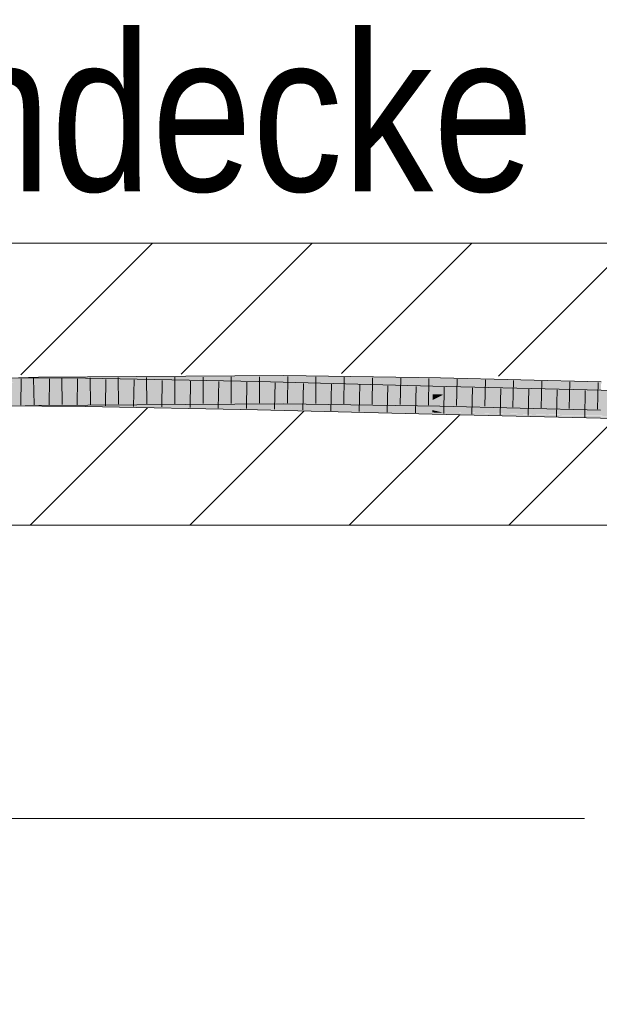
# Model space of a CAD drawing. Extents: x -620 to 3480, y 62 to 1102.
# Tile 173 of 256: x 216 to 221, y 732 to 741. Entities that reach past the tile are written whole.
import ezdxf
from ezdxf.lldxf.tags import DXFTag

# ---------------------------------------------------------------- set-up
doc = ezdxf.new("R2010")
doc.units = 0
doc.layers.get('0').update_dxf_attribs({"lineweight": 13})
for name, color, linetype, lineweight, true_color in [('E_Detail_Beschriftung', 7, 'Continuous', 13, 0x009900), ('E_Detail_Wandschraffur', 7, 'Continuous', 5, 0xc0c0c0), ('E_Leerrohr 25-A06G9STU8I', 7, 'Continuous', 9, 0xff8000), ('E_Leerrohr 25-Shading', 7, 'Continuous', 9, 0xff8000)]:
    doc.layers.add(name, color=color, linetype=linetype, lineweight=lineweight, true_color=true_color)
doc.layers.add('E_Detail_Linie_Text_Bem', color=7, linetype='Continuous', lineweight=13)
doc.styles.get("Standard").update_dxf_attribs({"font": 'ARIALN.TTF'})
tags = doc.linetypes.add('fein_strichliert', pattern=[4, 1, -2, 1]).pattern_tags.tags
tags[8:9] = [DXFTag(74, 4), DXFTag(75, 0), DXFTag(340, '0'), DXFTag(46, 0.0), DXFTag(50, 0.0), DXFTag(44, 0.0), DXFTag(45, 0.0)]
tags[6:7] = [DXFTag(74, 4), DXFTag(75, 0), DXFTag(340, '0'), DXFTag(46, 0.0), DXFTag(50, 0.0), DXFTag(44, 0.0), DXFTag(45, 0.0)]
tags[4:5] = [DXFTag(74, 4), DXFTag(75, 0), DXFTag(340, '0'), DXFTag(46, 0.0), DXFTag(50, 0.0), DXFTag(44, 0.0), DXFTag(45, 0.0)]

# ---------------------------------------------------------------- blocks, each defined once
blk = doc.blocks.new('Shading-A06G9SG38I', base_point=(178.739, 735.4243))
at = {"layer": 'E_Leerrohr 25-Shading', "color": 43, "true_color": 0xd7ab7f}
for points in [[(214.7149, 737.6747), (216.2438, 737.7147), (214.6265, 737.709), (216.2432, 737.7513)], [(216.0644, 737.71), (216.6591, 737.7076), (216.064, 737.7466), (216.6595, 737.7443)], [(216.2438, 737.7147), (218.4186, 737.7663), (216.2432, 737.7513)], [(218.4186, 737.7663), (216.2438, 737.7147), (217.4806, 737.7298), (216.2776, 737.715)], [(216.2776, 737.715), (216.4581, 737.7162), (217.4806, 737.7298)], [(216.4581, 737.7162), (218.4185, 737.7297), (218.4186, 737.7422)], [(216.6595, 737.7443), (216.6591, 737.7076), (217.4813, 737.7284), (217.4809, 737.7114)], [(218.4186, 737.7663), (217.4806, 737.7298), (218.4186, 737.7422)], [(217.4809, 737.7114), (218.1926, 737.7147), (217.4813, 737.7284)], [(218.4186, 737.7416), (218.4185, 737.7297), (219.8067, 737.726), (219.8064, 737.7106)], [(219.8067, 737.726), (219.8071, 737.7472), (218.4186, 737.7422), (218.4186, 737.7663)], [(218.4186, 737.7422), (218.4186, 737.7416), (219.7423, 737.7267)], [(218.4186, 737.7416), (219.8067, 737.726), (219.7423, 737.7267)], [(219.8064, 737.7106), (221.2315, 737.6744), (219.8067, 737.726), (221.2319, 737.6893)], [(221.2319, 737.6893), (221.2325, 737.711), (219.8067, 737.726), (219.8071, 737.7472)], [(217.4809, 737.7114), (216.6591, 737.7076), (217.4802, 737.6918)], [(218.1926, 737.7147), (217.4809, 737.7114), (218.1918, 737.6788), (217.4802, 737.6918)], [(217.4802, 737.6918), (218.1918, 737.6781), (218.1918, 737.6788)], [(219.7395, 737.6378), (219.7404, 737.6744), (218.1918, 737.6788), (218.1926, 737.7147)], [(218.1918, 737.6781), (219.7395, 737.6378), (218.1918, 737.6788)], [(219.7395, 737.6378), (221.3559, 737.6359), (219.7404, 737.6744)], [(221.3559, 737.6359), (219.7395, 737.6378), (221.3559, 737.6355), (219.9062, 737.6339)], [(219.9062, 737.6339), (221.3554, 737.6099), (221.3559, 737.6355)], [(220.219, 737.6287), (219.9062, 737.6339), (221.3552, 737.5992)], [(218.4183, 737.5443), (218.4184, 737.5529), (216.2467, 737.538)], [(216.2473, 737.5014), (218.4183, 737.5163), (216.2467, 737.538), (218.4183, 737.5443)], [(218.4183, 737.5443), (219.8025, 737.5137), (218.4184, 737.5529), (219.8028, 737.5279)], [(218.4183, 737.5163), (219.8022, 737.4973), (218.4183, 737.5443), (219.8025, 737.5137)], [(219.8028, 737.5279), (219.8029, 737.5338), (218.4184, 737.5529)], [(221.3554, 737.6099), (220.219, 737.6287), (221.3552, 737.5992)], [(214.6265, 737.4589), (216.2473, 737.5014), (214.7149, 737.4979), (216.2467, 737.538)], [(216.0663, 737.5333), (216.0666, 737.4966), (216.657, 737.5272), (216.6566, 737.4943)], [(216.0663, 737.5333), (216.2468, 737.5314), (216.6571, 737.5309), (216.6571, 737.5288)], [(216.2468, 737.5314), (216.657, 737.5272), (216.6571, 737.5288)], [(216.657, 737.5272), (216.6566, 737.4943), (217.4748, 737.5037), (217.4742, 737.4785)], [(216.6571, 737.5288), (216.657, 737.5272), (217.4749, 737.5086), (217.4749, 737.5037)], [(216.6571, 737.5309), (216.6571, 737.5288), (217.4751, 737.5125), (217.475, 737.5086)], [(218.1877, 737.4965), (218.1878, 737.5013), (216.6571, 737.5309)], [(217.4742, 737.4785), (218.187, 737.4648), (217.4748, 737.5037), (218.1874, 737.4833)], [(217.4749, 737.5037), (218.1874, 737.4833), (217.4749, 737.5086), (218.1876, 737.491)], [(217.475, 737.5086), (218.1876, 737.491), (217.4751, 737.5125), (218.1877, 737.4965)], [(218.187, 737.4648), (219.7342, 737.4245), (218.1874, 737.4833), (219.7343, 737.4263)], [(218.1874, 737.4833), (219.7343, 737.4263), (218.1876, 737.491), (219.7346, 737.4402)], [(218.1877, 737.4965), (218.1876, 737.491), (218.6802, 737.4815)], [(218.6802, 737.4815), (218.1876, 737.491), (219.7347, 737.4459), (218.4178, 737.4835)], [(218.1878, 737.5013), (218.1877, 737.4965), (219.4679, 737.4662), (218.6802, 737.4815)], [(219.7351, 737.4611), (218.1878, 737.5013), (219.4679, 737.4662)], [(218.4178, 737.4835), (219.7346, 737.4402), (219.7347, 737.4459)], [(218.6802, 737.4815), (219.7347, 737.4459), (219.7348, 737.4493)], [(219.7348, 737.4493), (219.7351, 737.4589), (218.6802, 737.4815), (219.4679, 737.4662)], [(219.7351, 737.4589), (219.7351, 737.4611), (219.4679, 737.4662)], [(219.7348, 737.4493), (219.7916, 737.4477), (219.7351, 737.4589), (219.7453, 737.4587)], [(219.7351, 737.4611), (219.8562, 737.4559), (221.3519, 737.4225), (221.3518, 737.4188)], [(219.8562, 737.4559), (219.7351, 737.4611), (219.7453, 737.4587)], [(219.7453, 737.4587), (219.7351, 737.4611), (219.7351, 737.4589)], [(219.7916, 737.4477), (220.5418, 737.4267), (219.7453, 737.4587), (219.8562, 737.4559)], [(219.8022, 737.4973), (221.2254, 737.4611), (219.8025, 737.5137), (221.2254, 737.4623)], [(219.8025, 737.5137), (221.2254, 737.4623), (219.8028, 737.5279), (221.226, 737.4822)], [(219.8028, 737.5279), (221.226, 737.4822), (219.8029, 737.5338), (221.2263, 737.4943)], [(221.2263, 737.4943), (221.2264, 737.4977), (219.8029, 737.5338)], [(219.7342, 737.4245), (219.9062, 737.4204), (219.7343, 737.4263)], [(219.7343, 737.4263), (219.9062, 737.4204), (219.7346, 737.4402), (219.8358, 737.4371)], [(219.7346, 737.4402), (219.8358, 737.4371), (219.7347, 737.4459), (219.8071, 737.444)], [(219.7347, 737.4459), (219.8071, 737.444), (219.7348, 737.4493), (219.7916, 737.4477)], [(219.8071, 737.444), (220.5418, 737.4267), (219.7916, 737.4477)], [(219.8071, 737.444), (219.8358, 737.4371), (221.3515, 737.4039), (221.3513, 737.3913)], [(219.8358, 737.4371), (219.9062, 737.4204), (221.3513, 737.3913), (221.3512, 737.3859)], [(219.8562, 737.4559), (220.5418, 737.4267), (221.3518, 737.4188), (221.3516, 737.4076)]]:
    blk.add_solid(points, dxfattribs=at)
at = {"layer": 'E_Leerrohr 25-Shading', "color": 31, "true_color": 0xfabd7f}
for points in [[(216.6691, 737.6334), (218.4185, 737.6623), (216.67, 737.7177), (218.4185, 737.7297)], [(219.8056, 737.6709), (219.8064, 737.7106), (218.4185, 737.6623), (218.4185, 737.7297)], [(215.0892, 737.6784), (215.0893, 737.6256), (216.0644, 737.71), (216.6591, 737.7076)], [(215.0893, 737.6256), (216.0654, 737.6216), (216.6591, 737.7076), (216.6582, 737.6282)], [(216.0653, 737.6216), (216.2452, 737.6263), (216.0643, 737.71), (216.2438, 737.7147)], [(216.2438, 737.7147), (216.2452, 737.6263), (216.4581, 737.7162), (216.4573, 737.6299)], [(218.4184, 737.5529), (218.4184, 737.6413), (216.2467, 737.538), (216.2452, 737.6263)], [(216.4581, 737.7162), (216.4573, 737.6299), (216.67, 737.7177), (216.6691, 737.6334)], [(216.6691, 737.6334), (216.4573, 737.6299), (216.6691, 737.6293), (216.4573, 737.6278)], [(216.6582, 737.6282), (217.4788, 737.631), (216.6591, 737.7076), (217.4802, 737.6918)], [(218.4184, 737.6413), (218.4185, 737.6623), (216.6691, 737.6293), (216.6691, 737.6334)], [(218.1908, 737.6335), (217.4788, 737.631), (218.1904, 737.6147), (217.4786, 737.6191)], [(217.4788, 737.631), (218.1908, 737.6335), (217.4802, 737.6918), (218.1918, 737.6781)], [(218.1908, 737.6335), (218.1904, 737.6147), (219.7394, 737.6337), (219.7386, 737.5999)], [(219.7394, 737.6337), (219.7395, 737.6378), (218.1908, 737.6335), (218.1918, 737.6781)], [(218.4185, 737.6623), (218.4184, 737.6413), (219.8056, 737.6709), (219.8049, 737.6365)], [(218.4184, 737.6413), (219.8046, 737.6222), (219.8049, 737.6365)], [(219.8029, 737.5338), (219.8046, 737.6222), (218.4184, 737.5529), (218.4184, 737.6413)], [(219.7394, 737.6337), (219.7386, 737.5999), (219.9062, 737.6339), (219.8366, 737.5991)], [(219.9062, 737.6339), (219.7395, 737.6378), (219.7394, 737.6337)], [(221.23, 737.6234), (219.8049, 737.6365), (221.2292, 737.5943), (219.8046, 737.6222)], [(219.8056, 737.6709), (219.8049, 737.6365), (221.2314, 737.6714), (221.23, 737.6234)], [(221.2314, 737.6714), (221.2315, 737.6744), (219.8056, 737.6709), (219.8064, 737.7106)], [(219.9062, 737.6339), (219.8366, 737.5991), (221.3552, 737.5992), (221.3549, 737.5862)], [(214.7149, 737.4979), (216.2467, 737.538), (214.7515, 737.5872), (216.2452, 737.6263)], [(216.2454, 737.6237), (216.0654, 737.6216), (216.6582, 737.6242), (216.6581, 737.6193)], [(216.0663, 737.5333), (216.6571, 737.5309), (216.0654, 737.6216), (216.6581, 737.6193)], [(216.4573, 737.6299), (216.2452, 737.6263), (216.4573, 737.6278)], [(216.6582, 737.6282), (216.2454, 737.6237), (216.6582, 737.6242)], [(218.1878, 737.5013), (218.1898, 737.5897), (216.6571, 737.5309), (216.6581, 737.6193)], [(217.4785, 737.6191), (216.6582, 737.6242), (217.4783, 737.6097), (216.6581, 737.6193)], [(216.6581, 737.6193), (218.1898, 737.5897), (218.1901, 737.6014)], [(217.4788, 737.631), (216.6582, 737.6282), (217.4786, 737.6191), (216.6582, 737.6242)], [(218.1901, 737.6014), (218.1904, 737.6147), (217.4783, 737.6097), (217.4785, 737.6191)], [(219.7351, 737.4611), (219.7373, 737.5494), (218.1878, 737.5013), (218.1898, 737.5897)], [(218.1898, 737.5897), (219.5302, 737.5594), (218.1901, 737.6014), (218.8644, 737.5912)], [(218.1898, 737.5897), (219.7373, 737.5494), (219.5302, 737.5594)], [(218.8644, 737.5912), (218.4183, 737.6125), (218.1901, 737.6014), (218.1904, 737.6147)], [(219.7386, 737.5999), (218.4183, 737.6125), (219.7383, 737.5863)], [(219.7383, 737.5863), (218.4183, 737.6125), (219.738, 737.5781), (218.8644, 737.5912)], [(219.738, 737.5781), (218.8644, 737.5912), (219.7375, 737.5547), (219.5302, 737.5594)], [(219.5302, 737.5594), (219.7373, 737.5494), (219.7375, 737.5547)], [(221.3519, 737.4225), (221.3535, 737.5109), (219.7351, 737.4611), (219.7373, 737.5494)], [(219.7375, 737.5547), (219.7373, 737.5494), (219.7473, 737.5544)], [(219.7373, 737.5494), (219.9988, 737.5491), (219.7473, 737.5544)], [(221.3535, 737.5109), (221.3537, 737.5198), (219.7373, 737.5494), (219.9988, 737.5491)], [(219.793, 737.5773), (219.738, 737.5781), (219.7473, 737.5544), (219.7375, 737.5547)], [(219.8084, 737.585), (219.7383, 737.5863), (219.793, 737.5773), (219.738, 737.5781)], [(219.8366, 737.5991), (219.7386, 737.5999), (219.8084, 737.585), (219.7383, 737.5863)], [(219.9988, 737.5491), (219.793, 737.5773), (219.7473, 737.5544)], [(220.544, 737.5668), (219.8083, 737.585), (219.793, 737.5773)], [(219.9988, 737.5491), (221.3542, 737.5468), (219.793, 737.5773), (220.544, 737.5668)], [(221.2264, 737.4977), (221.229, 737.5861), (219.8029, 737.5338), (219.8046, 737.6222)], [(219.8046, 737.6222), (221.229, 737.5861), (221.2292, 737.5943)], [(221.3544, 737.5558), (219.8084, 737.585), (221.3542, 737.5468), (219.8083, 737.585)], [(221.3549, 737.5862), (219.8366, 737.5991), (221.3544, 737.5558), (219.8084, 737.585)], [(221.3537, 737.5198), (221.3542, 737.5468), (219.9988, 737.5491)]]:
    blk.add_solid(points, dxfattribs=at)
blk = doc.blocks.new('Referenz-A06G9SU08I')
at = {"layer": 'E_Detail_Linie_Text_Bem', "linetype": 'Continuous', "ltscale": 0.13}
for p, q in [((196.8744, 738.94), (256.8525, 738.94)), ((256.8525, 736.44), (208.8744, 736.44))]:
    blk.add_line(p, q, dxfattribs=at)
at = {"layer": 'E_Detail_Linie_Text_Bem', "color": 0, "linetype": 'Continuous', "ltscale": 0.13}
blk.add_line((214.7515, 733.8416), (221.085, 733.8416), dxfattribs=at)
at = {"layer": 'E_Detail_Wandschraffur', "linetype": 'fein_strichliert', "ltscale": 0.13}
for p, q in [((216.0883, 737.7721), (217.2561, 738.94)), ((218.9306, 737.786), (220.0845, 738.94)), ((217.5845, 736.44), (218.5963, 737.4517)), ((220.4129, 736.44), (221.3602, 737.3872))]:
    blk.add_line(p, q, dxfattribs=at)
at = {"layer": 'E_Detail_Wandschraffur', "linetype": 'ByBlock', "ltscale": 0.13}
for p, q in [((217.5094, 737.7791), (218.6703, 738.94)), ((220.3208, 737.762), (221.4987, 738.94)), ((216.1703, 736.44), (217.2117, 737.4813)), ((218.9987, 736.44), (219.9749, 737.4162))]:
    blk.add_line(p, q, dxfattribs=at)
at = {"layer": 'E_Leerrohr 25-A06G9STU8I', "linetype": 'Continuous', "ltscale": 0.13}
for p, q in [((216.2432, 737.7514), (214.1288, 737.696)), ((216.6595, 737.7442), (215.0891, 737.7506)), ((216.0904, 737.7391), (216.0888, 737.5041)), ((216.2011, 737.7428), (216.205, 737.5078)), ((218.4186, 737.7663), (216.2432, 737.7514)), ((216.3407, 737.738), (216.3386, 737.503)), ((216.4513, 737.7453), (216.4548, 737.5103)), ((216.5909, 737.737), (216.5883, 737.502)), ((218.1926, 737.7147), (216.6595, 737.7442)), ((216.7016, 737.747), (216.7046, 737.512)), ((216.8411, 737.7332), (216.8381, 737.4983)), ((216.9518, 737.7487), (216.9543, 737.5137)), ((217.0913, 737.7284), (217.0878, 737.4934)), ((217.202, 737.7505), (217.2041, 737.5155)), ((217.3414, 737.7236), (217.3375, 737.4886)), ((217.4523, 737.7522), (217.4538, 737.5172)), ((217.5916, 737.7188), (217.5873, 737.4838)), ((217.7025, 737.7539), (217.7036, 737.5189)), ((217.9527, 737.7556), (217.9533, 737.5206)), ((218.203, 737.7573), (218.2031, 737.5223)), ((219.8071, 737.7472), (218.4186, 737.7663)), ((218.4532, 737.7583), (218.4528, 737.5233)), ((218.7036, 737.7549), (218.7024, 737.5199)), ((218.9539, 737.7514), (218.952, 737.5165)), ((219.2043, 737.748), (219.2016, 737.513)), ((219.4547, 737.7445), (219.4512, 737.5096)), ((219.7051, 737.7411), (219.7007, 737.5061)), ((221.2325, 737.711), (219.8071, 737.7472)), ((219.9553, 737.7359), (219.9504, 737.501)), ((220.2054, 737.7296), (220.2002, 737.4946)), ((220.4555, 737.7232), (220.4499, 737.4883)), ((217.8418, 737.714), (217.837, 737.479)), ((218.0919, 737.7091), (218.0868, 737.4742)), ((219.7404, 737.6744), (218.1926, 737.7147)), ((218.342, 737.7033), (218.3366, 737.4684)), ((218.5919, 737.6968), (218.5865, 737.4619)), ((218.8419, 737.6903), (218.8363, 737.4554)), ((219.0918, 737.6838), (219.0862, 737.4489)), ((219.3418, 737.6773), (219.3361, 737.4424)), ((219.5918, 737.6708), (219.5859, 737.4359)), ((221.3559, 737.6358), (219.7404, 737.6744)), ((219.8417, 737.6645), (219.8359, 737.4296)), ((220.0915, 737.6585), (220.0859, 737.4236)), ((220.3413, 737.6526), (220.336, 737.4176)), ((220.5911, 737.6466), (220.586, 737.4117)), ((220.7056, 737.7169), (220.6996, 737.4819)), ((220.8409, 737.6406), (220.836, 737.4057)), ((220.9557, 737.7105), (220.9494, 737.4756)), ((221.0907, 737.6347), (221.0861, 737.3997)), ((221.2058, 737.7042), (221.1991, 737.4693)), ((216.2473, 737.5014), (214.1362, 737.4461)), ((216.6567, 737.4943), (215.0895, 737.5006)), ((218.4183, 737.5163), (216.2473, 737.5014)), ((218.187, 737.4648), (216.6567, 737.4943)), ((219.7342, 737.4245), (218.187, 737.4648)), ((219.8022, 737.4972), (218.4183, 737.5163)), ((221.2254, 737.4611), (219.8022, 737.4972)), ((221.3512, 737.3859), (219.7342, 737.4245))]:
    blk.add_line(p, q, dxfattribs=at)
at = {"layer": 'E_Detail_Beschriftung', "linetype": 'Continuous', "ltscale": 0.13, "char_height": 1.4, "attachment_point": 1}
for s, insert in [('{\\fArial Narrow;Rohdecke}', (213.4139, 740.8007)), ('{\\fArial Narrow;Stahlbeton}', (207.8897, 733.6196))]:
    blk.add_mtext(s, dxfattribs=dict(at, insert=insert))

msp = doc.modelspace()

# ---------------------------------------------------------------- block references
at = {"color": 8, "lineweight": 25, "ltscale": 0.25, "true_color": 0x808080}
msp.add_blockref('Referenz-A06G9SU08I', (0, 0), dxfattribs=at)
msp.add_blockref('Shading-A06G9SG38I', (178.739, 735.4243))

doc.saveas('drawing.dxf')
